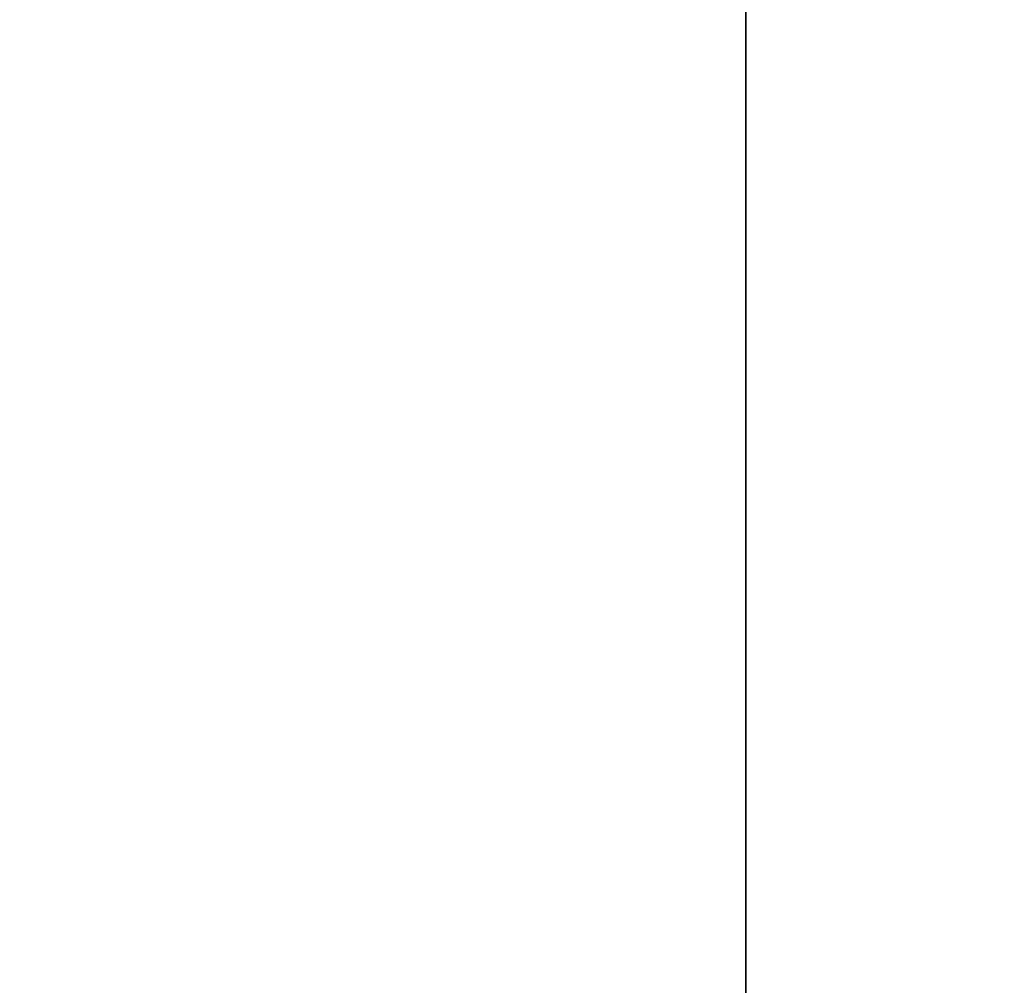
# Model space of a CAD drawing. Header units: millimetres. Extents: x -490 to 6690, y -115 to 132.
# Tile 5 of 256: x -370 to -329, y 14 to 53. Entities that reach past the tile are written whole.
import ezdxf

# ---------------------------------------------------------------- set-up
doc = ezdxf.new("R2010")
doc.units = ezdxf.units.MM
doc.layers.add('151', color=7, linetype='Continuous', true_color=0xffffff)

# ---------------------------------------------------------------- blocks, each defined once
blk = doc.blocks.new('UG_SURFACE_001')
at = {"layer": '151', "color": 252, "linetype": 'Continuous', "lineweight": 35}
for points in [[(-490, -6.2, -8), (-490, 113.2, -8), (-340, 113.2, -8), (-340, -6.2, -8)], [(490, -6.2, 2202), (490, 113.2, 2202), (-490, 113.2, 2202), (-490, -6.2, 2202)], [(-340, -6.2, -8), (-340, 113.2, -8), (-340, 113.2, 2052), (-340, -6.2, 2052)], [(-340, -6.2, 2052), (-340, 113.2, 2052), (340, 113.2, 2052), (340, -6.2, 2052)]]:
    blk.add_3dface(points, dxfattribs=at)

msp = doc.modelspace()

# ---------------------------------------------------------------- linework, layer by layer
at = {"layer": '151', "color": 253, "linetype": 'Continuous', "lineweight": -3}
for p, q in [((-340, -6.2, 2052), (-340, 113.2, 2052)), ((-340, 113.2, -8), (-340, -6.2, -8))]:
    msp.add_line(p, q, dxfattribs=at)

# ---------------------------------------------------------------- block references
msp.add_blockref('UG_SURFACE_001', (0, 0), dxfattribs=at)

doc.saveas('drawing.dxf')
